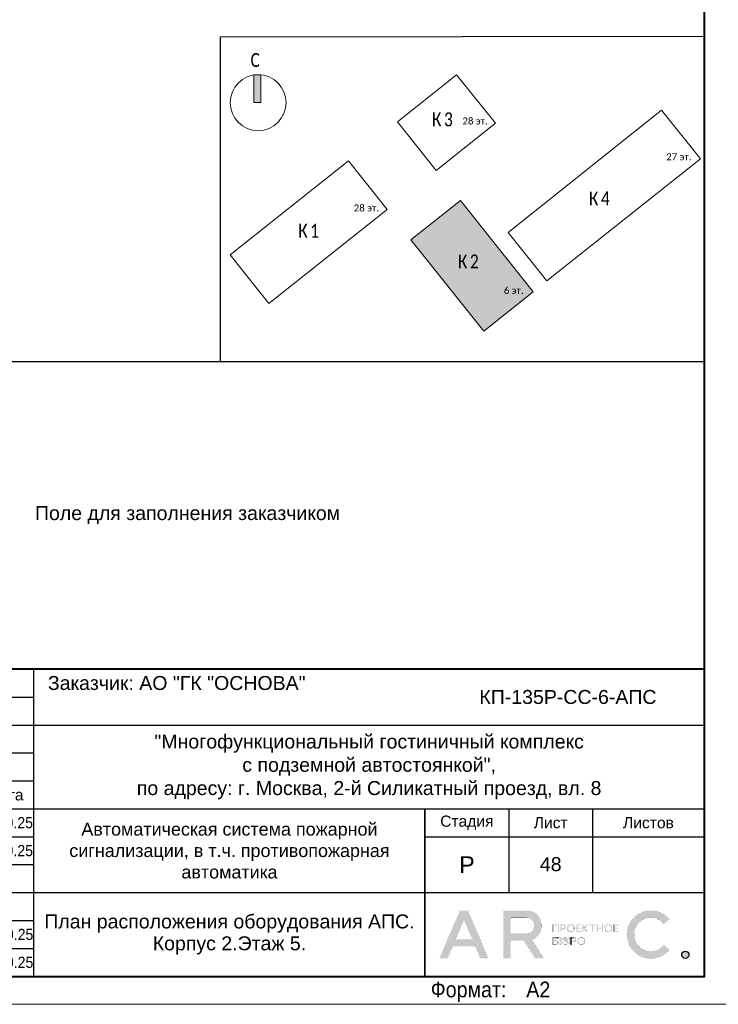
# Model space of a CAD drawing. Header units: millimetres. Extents: x 105028 to 874735, y -568483 to 191941.
# Tile 120 of 135: x 567980 to 580485, y 78334 to 95960. Entities that reach past the tile are written whole.
import ezdxf
from ezdxf.enums import TextEntityAlignment as Align

# ---------------------------------------------------------------- set-up
doc = ezdxf.new("R2010")
doc.units = ezdxf.units.MM
doc.layers.get('Defpoints').update_dxf_attribs({"color": 252})
doc.layers.add('0_S_Grey_01', color=9, linetype='Continuous', lineweight=5, true_color=0x808080)
for name, color, linetype, lineweight in [('DB CP Оформление', 7, 'Continuous', 25), ('Z-000-P_SCHED', 7, 'Continuous', 20), ('Рамка', 7, 'Continuous', 18), ('Типовые аннотации', 252, 'Continuous', 5)]:
    doc.layers.add(name, color=color, linetype=linetype, lineweight=lineweight)
doc.layers.add('формат', color=250, linetype='Continuous')
doc.styles.add('Arial', font='arial.ttf', dxfattribs={"width": 0.9, "height": 699.9999999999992})
doc.styles.add('Calibri Light_10', font='calibril.ttf', dxfattribs={"height": 1})
doc.styles.add('Calibri Light_9', font='isocpeur.ttf', dxfattribs={"width": 0.8, "height": 2})
doc.styles.add('CP.Text', font='arial.ttf')
doc.styles.add('CP.Text дата', font='arial.ttf', dxfattribs={"width": 0.9})

# ---------------------------------------------------------------- blocks, each defined once
blk = doc.blocks.new('*U56')
at = {"color": 0, "lineweight": 0}
blk.add_lwpolyline([(-420, -1.69149813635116e-14), (6.661338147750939e-14, 6.661338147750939e-14), (-1.377945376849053e-14, 594.0000000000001), (-420.0000000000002, 594.0000000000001)], close=True, dxfattribs=at)
at = {"lineweight": 40}
blk.add_lwpolyline([(-400, 4.999999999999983), (-4.999999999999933, 5.000000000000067), (-5.000000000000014, 589.0000000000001), (-400.0000000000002, 589.0000000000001)], close=True, dxfattribs=at)
at = {"style": 'Arial', "width": 0.9}
blk.add_text('Формат:', height=2.8, dxfattribs=at).set_placement((-53.97311837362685, 1.250000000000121))
at = {"style": 'Arial', "width": 0.9, "flags": 8}
blk.add_attdef('FORMAT', (-36.87188609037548, 1.257088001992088), '', height=2.8, dxfattribs=at)
blk = doc.blocks.new('0_AS_SLK8_BUG_2000 - 0_AS_SLK8_BUG_2000-4324643-Надземная часть_ Корпус 2_ План 1 этажа на отм_ -1_000_-1_500')
at = {"layer": 'Типовые аннотации'}
blk.add_hatch(color=256, dxfattribs=at).paths.add_polyline_path([(-64.89341031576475, 34.73339586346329), (-65.89341031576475, 34.73339586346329), (-65.89341031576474, 38.73339586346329), (-64.89341031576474, 38.73339586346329)])
at = {"layer": 'Типовые аннотации', "true_color": 0xc0c0c0}
blk.add_hatch(color=9, dxfattribs=at).paths.add_polyline_path([(-36.33025549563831, 20.72135777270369), (-25.9127260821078, 7.636989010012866), (-32.9927582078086, 2.000000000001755), (-43.4102876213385, 15.08436876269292)])
at = {"layer": '0_S_Grey_01'}
for p, q in [((-36.8660808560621, 38.73339586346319), (-45.35429616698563, 31.97523776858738)), ((-31.32252260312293, 31.77071233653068), (-36.8660808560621, 38.73339586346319)), ((-7.517170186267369, 33.65954697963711), (-29.50047435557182, 16.15685182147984)), ((-1.973611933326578, 26.69686345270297), (-7.517170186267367, 33.65954697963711)), ((-45.35429616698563, 31.97523776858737), (-39.81073791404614, 25.012554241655)), ((-39.81073791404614, 25.012554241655), (-31.32252260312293, 31.77071233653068)), ((-52.35609507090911, 26.40053658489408), (-69.29341031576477, 12.91536332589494)), ((-46.8125368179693, 19.4378530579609), (-52.35609507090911, 26.40053658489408)), ((-23.95691610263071, 9.194168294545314), (-1.973611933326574, 26.69686345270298)), ((-36.33025549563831, 20.72135777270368), (-43.4102876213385, 15.08436876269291)), ((-25.91272608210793, 7.636989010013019), (-36.33025549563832, 20.72135777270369)), ((-63.7498520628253, 5.952679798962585), (-46.8125368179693, 19.4378530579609)), ((-29.50047435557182, 16.15685182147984), (-23.95691610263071, 9.194168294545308)), ((-43.4102876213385, 15.08436876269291), (-32.99275820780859, 2.000000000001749)), ((-69.29341031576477, 12.91536332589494), (-63.7498520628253, 5.952679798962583)), ((-32.9927582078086, 2.000000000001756), (-25.91272608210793, 7.63698901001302))]:
    blk.add_line(p, q, dxfattribs=at)
at = {"layer": 'Типовые аннотации'}
for p, q in [((-64.89341031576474, 38.73339586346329), (-65.89341031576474, 38.73339586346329)), ((-65.89341031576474, 38.73339586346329), (-65.89341031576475, 34.73339586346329)), ((-64.89341031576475, 34.73339586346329), (-64.89341031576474, 38.73339586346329)), ((-65.89341031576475, 34.73339586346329), (-64.89341031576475, 34.73339586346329)), ((-36.3302554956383, 20.72135777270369), (-43.4102876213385, 15.08436876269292)), ((-25.9127260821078, 7.636989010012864), (-36.33025549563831, 20.72135777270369)), ((-43.4102876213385, 15.08436876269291), (-32.9927582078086, 2.000000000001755)), ((-32.9927582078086, 2.000000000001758), (-25.9127260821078, 7.636989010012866))]:
    blk.add_line(p, q, dxfattribs=at)
blk.add_circle((-65.29341031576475, 34.73339586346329), 3.999999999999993, dxfattribs=at)
at = {"layer": 'Типовые аннотации', "attachment_point": 1}
for s, insert, char_height, width, style in [('\\fCalibri Light|b0|i0|c204|p34|;C', (-66.37824129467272, 41.84007573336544), 2, 2.0843875, 'Calibri Light_9'), ('\\fCalibri Light|b0|i0|c204|p34|;К', (-36.69054182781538, 12.9809562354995), 2, 2.0843875, 'Calibri Light_9'), ('\\fCalibri Light|b0|i0|c204|p34|;2', (-34.97075016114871, 12.9809562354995), 2, 1.92405, 'Calibri Light_9'), ('6 ', (-30.11289359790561, 8.335616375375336), 1, 1.36286875, 'Calibri Light_10'), ('эт', (-28.98841443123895, 8.335616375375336), 1, 1.603375, 'Calibri Light_10'), ('\\fCalibri Light|b0|i0|c204|p34|;.', (-27.66549776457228, 8.335616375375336), 1, 0.4810125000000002, 'Calibri Light_10')]:
    blk.add_mtext(s, dxfattribs=dict(at, insert=insert, char_height=char_height, width=width, style=style))
at = {"layer": 'Типовые аннотации', "color": 8, "true_color": 0x808080, "attachment_point": 1}
for s, insert, char_height, width, style in [('\\fCalibri Light|b0|i0|c204|p34|;К', (-40.39984909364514, 33.33828071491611), 2, 2.0843875, 'Calibri Light_9'), ('\\fCalibri Light|b0|i0|c204|p34|;3', (-38.68005742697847, 33.33828071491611), 2, 1.92405, 'Calibri Light_9'), ('28 ', (-36.04619677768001, 32.60764187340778), 1, 2.32489375, 'Calibri Light_10'), ('эт', (-34.12796761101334, 32.60764187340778), 1, 1.603375, 'Calibri Light_10'), ('\\fCalibri Light|b0|i0|c204|p34|;.', (-32.80505094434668, 32.60764187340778), 1, 0.4810124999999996, 'Calibri Light_10'), ('27 ', (-6.864468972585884, 27.4772806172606), 1, 2.32489375, 'Calibri Light_10'), ('эт', (-4.946239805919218, 27.4772806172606), 1, 1.603375, 'Calibri Light_10'), ('\\fCalibri Light|b0|i0|c204|p34|;.', (-3.623323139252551, 27.4772806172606), 1, 0.4810124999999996, 'Calibri Light_10'), ('\\fCalibri Light|b0|i0|c204|p34|;К', (-17.92569001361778, 22.00657472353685), 2, 2.0843875, 'Calibri Light_9'), ('\\fCalibri Light|b0|i0|c204|p34|;4', (-16.20589834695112, 22.00657472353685), 2, 1.92405, 'Calibri Light_9'), ('28 ', (-51.60674181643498, 20.15287817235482), 1, 2.32489375, 'Calibri Light_10'), ('эт', (-49.68851264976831, 20.15287817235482), 1, 1.603375, 'Calibri Light_10'), ('\\fCalibri Light|b0|i0|c204|p34|;.', (-48.36559598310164, 20.15287817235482), 1, 0.4810124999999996, 'Calibri Light_10'), ('\\fCalibri Light|b0|i0|c204|p34|;К', (-59.55569245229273, 17.38921328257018), 2, 2.0843875, 'Calibri Light_9'), ('\\fCalibri Light|b0|i0|c204|p34|;1', (-57.83590078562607, 17.38921328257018), 2, 1.92405, 'Calibri Light_9'), ('\\fCalibri Light|b0|i0|c204|p34|;К', (-36.69054182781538, 12.9809562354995), 2, 2.0843875, 'Calibri Light_9'), ('\\fCalibri Light|b0|i0|c204|p34|;2', (-34.97075016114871, 12.9809562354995), 2, 1.92405, 'Calibri Light_9'), ('6 ', (-30.11289359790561, 8.335616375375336), 1, 1.36286875, 'Calibri Light_10'), ('эт', (-28.98841443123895, 8.335616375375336), 1, 1.603375, 'Calibri Light_10'), ('\\fCalibri Light|b0|i0|c204|p34|;.', (-27.66549776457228, 8.335616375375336), 1, 0.4810125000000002, 'Calibri Light_10')]:
    blk.add_mtext(s, dxfattribs=dict(at, insert=insert, char_height=char_height, width=width, style=style))
blk = doc.blocks.new('Лого')
at = {"layer": 'DB CP Оформление'}
h = blk.add_hatch(color=0, dxfattribs=at)
edge = h.paths.add_edge_path()
edge.add_line((-3.149615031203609, 491.8564630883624), (-2.145539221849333, 491.0307320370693))
edge.add_arc((-5.466713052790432, 493.7619962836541), 4.300000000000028, 39.43316774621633, 320.5668322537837, ccw=False)
edge.add_line((-2.145539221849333, 496.4932605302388), (-3.149615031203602, 495.6675294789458))
edge.add_arc((-5.466713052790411, 493.7619962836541), 3.000000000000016, 39.43316774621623, 320.5668322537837)
edge = h.paths.add_edge_path()
edge.add_arc((0.7039796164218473, 490.1453402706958), 0.65, 0, 360)
h.paths.add_polyline_path([(-38.91856638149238, 496.3972109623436), (-37.43639440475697, 492.9290438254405), (-40.40073835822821, 492.9290438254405)], flags=16)
edge = h.paths.add_edge_path(flags=16)
edge.add_line((-30.56831019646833, 493.9825875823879), (-27.63778042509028, 493.9825875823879))
edge.add_arc((-27.63778042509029, 495.2825875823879), 1.299999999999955, 270.0000000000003, 360.0000000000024)
edge.add_line((-26.33778042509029, 495.2825875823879), (-26.33778042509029, 495.4512324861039))
edge.add_arc((-27.63778042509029, 495.4512324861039), 1.300000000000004, 359.9999999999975, 449.9999999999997)
edge.add_line((-27.63778042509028, 496.7512324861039), (-30.56831019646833, 496.7512324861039))
edge.add_line((-30.56831019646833, 496.7512324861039), (-30.56831019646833, 493.9825875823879))
h.paths.add_polyline_path([(-35.9689509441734, 489.4953402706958), (-36.88082038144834, 491.6290438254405), (-40.956312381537, 491.6290438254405), (-41.8681818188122, 489.4953402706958), (-43.28192242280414, 489.4953402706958), (-39.6254366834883, 498.0512324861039), (-38.21169607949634, 498.0512324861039), (-34.55521034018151, 489.4953402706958)])
edge = h.paths.add_edge_path()
edge.add_line((-30.56831019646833, 489.4953402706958), (-31.86831019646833, 489.4953402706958))
edge.add_line((-31.86831019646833, 489.4953402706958), (-31.86831019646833, 498.0512324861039))
edge.add_line((-31.86831019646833, 498.0512324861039), (-27.63778042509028, 498.0512324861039))
edge.add_arc((-27.63778042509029, 495.4512324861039), 2.600000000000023, 0, 89.99999999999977, ccw=False)
edge.add_line((-25.03778042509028, 495.4512324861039), (-25.03778042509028, 495.2825875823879))
edge.add_arc((-27.63778042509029, 495.2825875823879), 2.600000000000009, -70.23716168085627, 0, ccw=False)
edge.add_line((-26.75864866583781, 492.8357268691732), (-24.6131234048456, 489.4953402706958))
edge.add_line((-24.6131234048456, 489.4953402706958), (-26.15818166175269, 489.4953402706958))
edge.add_line((-26.15818166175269, 489.4953402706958), (-28.20534579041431, 492.6825875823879))
edge.add_line((-28.20534579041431, 492.6825875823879), (-30.56831019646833, 492.6825875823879))
edge.add_line((-30.56831019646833, 492.6825875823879), (-30.56831019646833, 489.4953402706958))
edge = h.paths.add_edge_path(flags=16)
edge.add_line((-21.27053753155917, 492.6928723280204), (-21.27053753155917, 492.5228723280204))
edge.add_arc((-20.82053753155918, 492.5228723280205), 0.4499999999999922, 180.0000000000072, 270.0000000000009)
edge.add_line((-20.82053753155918, 492.0728723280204), (-20.69150461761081, 492.0728723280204))
edge.add_arc((-20.6915046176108, 492.5228723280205), 0.4500000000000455, 269.9999999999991, 359.9999999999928)
edge.add_line((-20.24150461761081, 492.5228723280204), (-20.24150461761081, 492.6928723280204))
edge.add_arc((-20.69150461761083, 492.6928723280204), 0.4500000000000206, 0, 89.99999999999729)
edge.add_line((-20.69150461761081, 493.1428723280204), (-20.82053753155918, 493.1428723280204))
edge.add_arc((-20.82053753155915, 492.6928723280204), 0.4500000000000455, 90.00000000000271, 180)
edge = h.paths.add_edge_path(flags=17)
edge.add_line((-21.62964566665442, 491.9228723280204), (-21.62964566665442, 492.5328723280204))
edge.add_line((-21.62964566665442, 492.5328723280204), (-21.45053753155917, 492.5328723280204))
edge.add_line((-21.45053753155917, 492.5328723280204), (-21.45053753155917, 492.5228723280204))
edge.add_arc((-20.85053753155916, 492.5228723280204), 0.6000000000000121, 180, 269.999999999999)
edge.add_line((-20.85053753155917, 491.9228723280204), (-20.66150461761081, 491.9228723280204))
edge.add_arc((-20.66150461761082, 492.5228723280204), 0.6000000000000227, 270.000000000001, 360)
edge.add_line((-20.06150461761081, 492.5228723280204), (-20.06150461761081, 492.6928723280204))
edge.add_arc((-20.66150461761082, 492.6928723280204), 0.6000000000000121, 0, 89.99999999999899)
edge.add_line((-20.66150461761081, 493.2928723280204), (-20.85053753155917, 493.2928723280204))
edge.add_arc((-20.85053753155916, 492.6928723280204), 0.6000000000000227, 90.00000000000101, 180)
edge.add_line((-21.45053753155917, 492.6928723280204), (-21.45053753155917, 492.6828723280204))
edge.add_line((-21.45053753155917, 492.6828723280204), (-21.62964566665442, 492.6828723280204))
edge.add_line((-21.62964566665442, 492.6828723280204), (-21.62964566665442, 493.2928723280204))
edge.add_line((-21.62964566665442, 493.2928723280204), (-21.80964566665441, 493.2928723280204))
edge.add_line((-21.80964566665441, 493.2928723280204), (-21.80964566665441, 491.9228723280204))
edge.add_line((-21.80964566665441, 491.9228723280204), (-21.62964566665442, 491.9228723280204))
edge = h.paths.add_edge_path(flags=16)
edge.add_line((-18.44160413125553, 492.6928723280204), (-18.44160413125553, 492.5228723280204))
edge.add_arc((-17.99160413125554, 492.5228723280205), 0.4499999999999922, 180.0000000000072, 270.0000000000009)
edge.add_line((-17.99160413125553, 492.0728723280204), (-17.86257121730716, 492.0728723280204))
edge.add_arc((-17.86257121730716, 492.5228723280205), 0.4500000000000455, 269.9999999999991, 359.9999999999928)
edge.add_line((-17.41257121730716, 492.5228723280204), (-17.41257121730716, 492.6928723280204))
edge.add_arc((-17.86257121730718, 492.6928723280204), 0.4500000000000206, 0, 89.99999999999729)
edge.add_line((-17.86257121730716, 493.1428723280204), (-17.99160413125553, 493.1428723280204))
edge.add_arc((-17.99160413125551, 492.6928723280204), 0.4500000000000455, 90.00000000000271, 180)
edge = h.paths.add_edge_path()
edge.add_line((-18.62160413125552, 492.6928723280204), (-18.62160413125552, 492.5228723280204))
edge.add_arc((-18.02160413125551, 492.5228723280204), 0.6000000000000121, 180, 269.999999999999)
edge.add_line((-18.02160413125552, 491.9228723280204), (-17.83257121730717, 491.9228723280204))
edge.add_arc((-17.83257121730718, 492.5228723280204), 0.6000000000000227, 270.000000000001, 360)
edge.add_line((-17.23257121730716, 492.5228723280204), (-17.23257121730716, 492.6928723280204))
edge.add_arc((-17.83257121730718, 492.6928723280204), 0.6000000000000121, 0, 89.99999999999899)
edge.add_line((-17.83257121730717, 493.2928723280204), (-18.02160413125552, 493.2928723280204))
edge.add_arc((-18.02160413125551, 492.6928723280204), 0.6000000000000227, 90.00000000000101, 180)
edge = h.paths.add_edge_path(flags=16)
edge.add_line((-13.61226025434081, 494.9777851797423), (-13.61226025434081, 494.8077851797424))
edge.add_arc((-13.16226025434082, 494.8077851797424), 0.4499999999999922, 180.0000000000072, 270.0000000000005)
edge.add_line((-13.16226025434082, 494.3577851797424), (-13.03322734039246, 494.3577851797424))
edge.add_arc((-13.03322734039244, 494.8077851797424), 0.4500000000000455, 269.9999999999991, 359.9999999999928)
edge.add_line((-12.58322734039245, 494.8077851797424), (-12.58322734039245, 494.9777851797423))
edge.add_arc((-13.03322734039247, 494.9777851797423), 0.4500000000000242, 0, 89.99999999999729)
edge.add_line((-13.03322734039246, 495.4277851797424), (-13.16226025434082, 495.4277851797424))
edge.add_arc((-13.16226025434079, 494.9777851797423), 0.4500000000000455, 90.00000000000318, 180)
edge = h.paths.add_edge_path()
edge.add_line((-13.79226025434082, 494.9777851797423), (-13.79226025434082, 494.8077851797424))
edge.add_arc((-13.19226025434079, 494.8077851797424), 0.6000000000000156, 180, 269.9999999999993)
edge.add_line((-13.19226025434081, 494.2077851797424), (-13.00322734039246, 494.2077851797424))
edge.add_arc((-13.00322734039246, 494.8077851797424), 0.6000000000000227, 270.000000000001, 360)
edge.add_line((-12.40322734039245, 494.8077851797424), (-12.40322734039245, 494.9777851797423))
edge.add_arc((-13.00322734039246, 494.9777851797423), 0.6000000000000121, 0, 89.99999999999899)
edge.add_line((-13.00322734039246, 495.5777851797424), (-13.19226025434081, 495.5777851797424))
edge.add_arc((-13.19226025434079, 494.9777851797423), 0.6000000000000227, 90.00000000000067, 180)
edge = h.paths.add_edge_path(flags=16)
edge.add_line((-20.28705089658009, 494.9777851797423), (-20.28705089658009, 494.8077851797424))
edge.add_arc((-19.8370508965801, 494.8077851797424), 0.4499999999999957, 180.0000000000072, 270.0000000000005)
edge.add_line((-19.83705089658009, 494.3577851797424), (-19.70801798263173, 494.3577851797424))
edge.add_arc((-19.70801798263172, 494.8077851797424), 0.4500000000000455, 269.9999999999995, 359.9999999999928)
edge.add_line((-19.25801798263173, 494.8077851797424), (-19.25801798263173, 494.9777851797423))
edge.add_arc((-19.70801798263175, 494.9777851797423), 0.4500000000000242, 0, 89.99999999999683)
edge.add_line((-19.70801798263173, 495.4277851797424), (-19.83705089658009, 495.4277851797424))
edge.add_arc((-19.83705089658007, 494.9777851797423), 0.4500000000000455, 90.00000000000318, 180)
edge = h.paths.add_edge_path()
edge.add_line((-20.46705089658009, 494.9777851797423), (-20.46705089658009, 494.8077851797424))
edge.add_arc((-19.86705089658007, 494.8077851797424), 0.6000000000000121, 180, 269.999999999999)
edge.add_line((-19.86705089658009, 494.2077851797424), (-19.67801798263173, 494.2077851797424))
edge.add_arc((-19.67801798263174, 494.8077851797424), 0.6000000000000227, 270.000000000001, 360)
edge.add_line((-19.07801798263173, 494.8077851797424), (-19.07801798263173, 494.9777851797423))
edge.add_arc((-19.67801798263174, 494.9777851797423), 0.6000000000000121, 0, 89.99999999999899)
edge.add_line((-19.67801798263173, 495.5777851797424), (-19.86705089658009, 495.5777851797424))
edge.add_arc((-19.86705089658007, 494.9777851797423), 0.6000000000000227, 90.00000000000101, 180)
edge = h.paths.add_edge_path(flags=16)
edge.add_arc((-19.22667760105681, 492.7878723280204), 0.1800000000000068, 270.0000000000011, 360)
edge.add_line((-19.04667760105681, 492.7878723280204), (-19.0466776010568, 492.9328723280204))
edge.add_arc((-19.22667760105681, 492.9328723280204), 0.1800000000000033, 0, 89.99999999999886)
edge.add_line((-19.2266776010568, 493.1128723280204), (-19.63443714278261, 493.1128723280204))
edge.add_line((-19.63443714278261, 493.1128723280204), (-19.6344371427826, 492.6078723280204))
edge.add_line((-19.6344371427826, 492.6078723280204), (-19.22667760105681, 492.6078723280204))
edge = h.paths.add_edge_path()
edge.add_line((-19.63443714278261, 491.9228723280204), (-19.81443714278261, 491.9228723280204))
edge.add_line((-19.81443714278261, 491.9228723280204), (-19.81443714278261, 493.2928723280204))
edge.add_line((-19.81443714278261, 493.2928723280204), (-19.2266776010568, 493.2928723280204))
edge.add_arc((-19.2266776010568, 492.9328723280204), 0.3600000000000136, 0, 89.99999999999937, ccw=False)
edge.add_line((-18.8666776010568, 492.9328723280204), (-18.86667760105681, 492.7878723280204))
edge.add_arc((-19.22667760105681, 492.7878723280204), 0.3600000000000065, -89.99999999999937, 0, ccw=False)
edge.add_line((-19.22667760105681, 492.4278723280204), (-19.63443714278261, 492.4278723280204))
edge.add_line((-19.63443714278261, 492.4278723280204), (-19.63443714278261, 491.9228723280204))
edge = h.paths.add_edge_path(flags=16)
edge.add_line((-22.41432519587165, 492.0728723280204), (-22.81592550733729, 492.0728723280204))
edge.add_line((-22.81592550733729, 492.0728723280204), (-22.81592550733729, 492.5700955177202))
edge.add_line((-22.81592550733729, 492.5700955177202), (-22.41432519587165, 492.5700955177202))
edge.add_arc((-22.41432519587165, 492.3900955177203), 0.17999999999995, -1.807620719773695e-11, 89.99999999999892, ccw=False)
edge.add_line((-22.23432519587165, 492.3900955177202), (-22.23432519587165, 492.2528723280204))
edge.add_arc((-22.41432519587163, 492.2528723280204), 0.1799999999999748, -90.00000000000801, 0, ccw=False)
h.paths.add_polyline_path([(-16.95626591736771, 495.5777851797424), (-17.51223811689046, 494.9677851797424), (-17.55459530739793, 494.9677851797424), (-17.55459530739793, 495.5777851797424), (-17.73459530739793, 495.5777851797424), (-17.73459530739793, 494.2077851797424), (-17.55459530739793, 494.2077851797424), (-17.55459530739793, 494.8177851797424), (-17.47826675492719, 494.8177851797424), (-16.92229455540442, 494.2077851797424), (-16.67874821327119, 494.2077851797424), (-17.32006333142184, 494.9114214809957), (-16.71271957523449, 495.5777851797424)])
edge = h.paths.add_edge_path()
edge.add_line((-22.10894538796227, 493.1128723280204), (-22.8159255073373, 493.1128723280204))
edge.add_line((-22.8159255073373, 493.1128723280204), (-22.81592550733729, 492.7200955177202))
edge.add_line((-22.81592550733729, 492.7200955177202), (-22.41432519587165, 492.7200955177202))
edge.add_arc((-22.41432519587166, 492.3600955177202), 0.3600000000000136, 0, 89.99999999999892, ccw=False)
edge.add_line((-22.05432519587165, 492.3600955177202), (-22.05432519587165, 492.2828723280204))
edge.add_arc((-22.41432519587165, 492.2828723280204), 0.3600000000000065, -89.99999999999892, 0, ccw=False)
edge.add_line((-22.41432519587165, 491.9228723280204), (-23.01592550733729, 491.9228723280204))
edge.add_line((-23.01592550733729, 491.9228723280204), (-23.01592550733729, 493.2928723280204))
edge.add_line((-23.01592550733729, 493.2928723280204), (-22.10894538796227, 493.2928723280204))
edge.add_line((-22.10894538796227, 493.2928723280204), (-22.10894538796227, 493.1128723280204))
h.paths.add_polyline_path([(-15.99401623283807, 495.3977851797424), (-16.45775531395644, 495.3977851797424), (-16.45775531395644, 495.5777851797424), (-15.35027715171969, 495.5777851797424), (-15.35027715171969, 495.3977851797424), (-15.81401623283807, 495.3977851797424), (-15.81401623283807, 494.2077851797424), (-15.99401623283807, 494.2077851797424)])
h.paths.add_polyline_path([(-14.219327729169, 494.9827851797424), (-14.219327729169, 495.5777851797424), (-14.039327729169, 495.5777851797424), (-14.039327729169, 494.2077851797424), (-14.219327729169, 494.2077851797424), (-14.219327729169, 494.8027851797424), (-14.92320967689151, 494.8027851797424), (-14.92320967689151, 494.2077851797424), (-15.10320967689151, 494.2077851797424), (-15.10320967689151, 495.5777851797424), (-14.92320967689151, 495.5777851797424), (-14.92320967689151, 494.9827851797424)])
h.paths.add_polyline_path([(-11.97615986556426, 494.8027851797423), (-11.97615986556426, 494.3877851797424), (-11.30687213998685, 494.3877851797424), (-11.30687213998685, 494.2077851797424), (-12.15615986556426, 494.2077851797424), (-12.15615986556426, 495.5777851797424), (-11.30687213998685, 495.5777851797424), (-11.30687213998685, 495.3977851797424), (-11.97615986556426, 495.3977851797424), (-11.97615986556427, 494.9827851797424), (-11.34484040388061, 494.9827851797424), (-11.34484040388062, 494.8027851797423)])
edge = h.paths.add_edge_path(flags=16)
edge.add_arc((-21.07411837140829, 495.0727851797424), 0.1800000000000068, 270.0000000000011, 360)
edge.add_line((-20.89411837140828, 495.0727851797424), (-20.89411837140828, 495.2177851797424))
edge.add_arc((-21.07411837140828, 495.2177851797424), 0.1800000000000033, 0, 89.99999999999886)
edge.add_line((-21.07411837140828, 495.3977851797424), (-21.48187791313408, 495.3977851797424))
edge.add_line((-21.48187791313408, 495.3977851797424), (-21.48187791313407, 494.8927851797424))
edge.add_line((-21.48187791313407, 494.8927851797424), (-21.07411837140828, 494.8927851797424))
h.paths.add_polyline_path([(-22.81592550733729, 494.2077851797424), (-23.01592550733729, 494.2077851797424), (-23.01592550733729, 495.5777851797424), (-21.90894538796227, 495.5777851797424), (-21.90894538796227, 494.2077851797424), (-22.10894538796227, 494.2077851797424), (-22.10894538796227, 495.3977851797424), (-22.81592550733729, 495.3977851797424)])
h.paths.add_polyline_path([(-18.65095050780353, 494.8027851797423), (-18.65095050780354, 494.3877851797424), (-17.98166278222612, 494.3877851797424), (-17.98166278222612, 494.2077851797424), (-18.83095050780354, 494.2077851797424), (-18.83095050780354, 495.5777851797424), (-17.98166278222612, 495.5777851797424), (-17.98166278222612, 495.3977851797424), (-18.65095050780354, 495.3977851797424), (-18.65095050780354, 494.9827851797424), (-18.01963104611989, 494.9827851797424), (-18.01963104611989, 494.8027851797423)])
edge = h.paths.add_edge_path()
edge.add_line((-21.48187791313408, 494.2077851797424), (-21.66187791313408, 494.2077851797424))
edge.add_line((-21.66187791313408, 494.2077851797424), (-21.66187791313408, 495.5777851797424))
edge.add_line((-21.66187791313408, 495.5777851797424), (-21.07411837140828, 495.5777851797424))
edge.add_arc((-21.07411837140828, 495.2177851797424), 0.3600000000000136, 0, 89.99999999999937, ccw=False)
edge.add_line((-20.71411837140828, 495.2177851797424), (-20.71411837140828, 495.0727851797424))
edge.add_arc((-21.07411837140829, 495.0727851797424), 0.3600000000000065, -89.99999999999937, 0, ccw=False)
edge.add_line((-21.07411837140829, 494.7127851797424), (-21.48187791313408, 494.7127851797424))
edge.add_line((-21.48187791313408, 494.7127851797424), (-21.48187791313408, 494.2077851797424))
edge = h.paths.add_edge_path()
edge.add_line((-19.81443714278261, 493.2928723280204), (-19.81443714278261, 491.9228723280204))
edge.add_line((-22.10894538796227, 493.2928723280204), (-22.10894538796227, 493.1128723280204))
at = {"layer": 'DB CP Оформление', "color": 0}
for p, q in [((-22.10894538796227, 493.2928723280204), (-22.10894538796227, 493.1128723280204)), ((-19.81443714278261, 493.2928723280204), (-19.81443714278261, 491.9228723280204))]:
    blk.add_line(p, q, dxfattribs=at)
at = {"layer": 'DB CP Оформление', "color": 0, "const_width": 0.01}
for points in [[(-35.9689509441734, 489.4953402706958), (-36.88082038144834, 491.6290438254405), (-40.956312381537, 491.6290438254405), (-41.8681818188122, 489.4953402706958), (-43.28192242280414, 489.4953402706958), (-39.6254366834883, 498.0512324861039), (-38.21169607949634, 498.0512324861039), (-34.55521034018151, 489.4953402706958)], [(-38.91856638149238, 496.3972109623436), (-37.43639440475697, 492.9290438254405), (-40.40073835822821, 492.9290438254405)], [(-22.81592550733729, 494.2077851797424), (-23.01592550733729, 494.2077851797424), (-23.01592550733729, 495.5777851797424), (-21.90894538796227, 495.5777851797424), (-21.90894538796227, 494.2077851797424), (-22.10894538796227, 494.2077851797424), (-22.10894538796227, 495.3977851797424), (-22.81592550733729, 495.3977851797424)], [(-18.65095050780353, 494.8027851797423), (-18.65095050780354, 494.3877851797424), (-17.98166278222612, 494.3877851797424), (-17.98166278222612, 494.2077851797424), (-18.83095050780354, 494.2077851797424), (-18.83095050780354, 495.5777851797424), (-17.98166278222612, 495.5777851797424), (-17.98166278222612, 495.3977851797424), (-18.65095050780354, 495.3977851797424), (-18.65095050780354, 494.9827851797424), (-18.01963104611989, 494.9827851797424), (-18.01963104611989, 494.8027851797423)], [(-16.95626591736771, 495.5777851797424), (-17.51223811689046, 494.9677851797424), (-17.55459530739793, 494.9677851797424), (-17.55459530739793, 495.5777851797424), (-17.73459530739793, 495.5777851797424), (-17.73459530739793, 494.2077851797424), (-17.55459530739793, 494.2077851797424), (-17.55459530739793, 494.8177851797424), (-17.47826675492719, 494.8177851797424), (-16.92229455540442, 494.2077851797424), (-16.67874821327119, 494.2077851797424), (-17.32006333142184, 494.9114214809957), (-16.71271957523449, 495.5777851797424)], [(-15.99401623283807, 495.3977851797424), (-16.45775531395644, 495.3977851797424), (-16.45775531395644, 495.5777851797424), (-15.35027715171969, 495.5777851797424), (-15.35027715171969, 495.3977851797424), (-15.81401623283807, 495.3977851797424), (-15.81401623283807, 494.2077851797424), (-15.99401623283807, 494.2077851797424)], [(-14.219327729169, 494.9827851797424), (-14.219327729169, 495.5777851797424), (-14.039327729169, 495.5777851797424), (-14.039327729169, 494.2077851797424), (-14.219327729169, 494.2077851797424), (-14.219327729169, 494.8027851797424), (-14.92320967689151, 494.8027851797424), (-14.92320967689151, 494.2077851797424), (-15.10320967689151, 494.2077851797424), (-15.10320967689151, 495.5777851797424), (-14.92320967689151, 495.5777851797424), (-14.92320967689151, 494.9827851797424)], [(-11.97615986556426, 494.8027851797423), (-11.97615986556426, 494.3877851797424), (-11.30687213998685, 494.3877851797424), (-11.30687213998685, 494.2077851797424), (-12.15615986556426, 494.2077851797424), (-12.15615986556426, 495.5777851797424), (-11.30687213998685, 495.5777851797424), (-11.30687213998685, 495.3977851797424), (-11.97615986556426, 495.3977851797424), (-11.97615986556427, 494.9827851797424), (-11.34484040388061, 494.9827851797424), (-11.34484040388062, 494.8027851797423)]]:
    blk.add_lwpolyline(points, close=True, dxfattribs=at)
for points in [[(-30.56831019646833, 489.4953402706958), (-31.86831019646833, 489.4953402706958), (-31.86831019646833, 498.0512324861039), (-27.63778042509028, 498.0512324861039, -0.414213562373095), (-25.03778042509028, 495.4512324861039), (-25.03778042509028, 495.2825875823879, -0.316436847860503), (-26.75864866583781, 492.8357268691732), (-24.6131234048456, 489.4953402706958), (-26.15818166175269, 489.4953402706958), (-28.20534579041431, 492.6825875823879), (-30.56831019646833, 492.6825875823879)], [(-3.149615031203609, 491.8564630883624), (-2.145539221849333, 491.0307320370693, -2.790346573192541), (-2.145539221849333, 496.4932605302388), (-3.149615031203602, 495.6675294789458, 2.790346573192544)], [(-30.56831019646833, 493.9825875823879), (-27.63778042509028, 493.9825875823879, 0.414213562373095), (-26.33778042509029, 495.2825875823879), (-26.33778042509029, 495.4512324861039, 0.414213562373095), (-27.63778042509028, 496.7512324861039), (-30.56831019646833, 496.7512324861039)], [(-21.48187791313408, 494.2077851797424), (-21.66187791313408, 494.2077851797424), (-21.66187791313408, 495.5777851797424), (-21.07411837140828, 495.5777851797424, -0.4142135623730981), (-20.71411837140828, 495.2177851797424), (-20.71411837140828, 495.0727851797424, -0.4142135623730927), (-21.07411837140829, 494.7127851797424), (-21.48187791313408, 494.7127851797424)], [(-21.07411837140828, 494.8927851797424, 0.4142135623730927), (-20.89411837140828, 495.0727851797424), (-20.89411837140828, 495.2177851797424, 0.4142135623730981), (-21.07411837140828, 495.3977851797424), (-21.48187791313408, 495.3977851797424), (-21.48187791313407, 494.8927851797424)], [(-20.46705089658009, 494.9777851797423), (-20.46705089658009, 494.8077851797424, 0.414213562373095), (-19.86705089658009, 494.2077851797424), (-19.67801798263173, 494.2077851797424, 0.414213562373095), (-19.07801798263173, 494.8077851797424), (-19.07801798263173, 494.9777851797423, 0.414213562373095), (-19.67801798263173, 495.5777851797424), (-19.86705089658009, 495.5777851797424, 0.414213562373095)], [(-20.28705089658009, 494.9777851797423), (-20.28705089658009, 494.8077851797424, 0.414213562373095), (-19.83705089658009, 494.3577851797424), (-19.70801798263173, 494.3577851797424, 0.414213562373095), (-19.25801798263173, 494.8077851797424), (-19.25801798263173, 494.9777851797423, 0.414213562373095), (-19.70801798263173, 495.4277851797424), (-19.83705089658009, 495.4277851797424, 0.414213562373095)], [(-13.79226025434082, 494.9777851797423), (-13.79226025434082, 494.8077851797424, 0.414213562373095), (-13.19226025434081, 494.2077851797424), (-13.00322734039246, 494.2077851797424, 0.414213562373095), (-12.40322734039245, 494.8077851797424), (-12.40322734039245, 494.9777851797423, 0.414213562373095), (-13.00322734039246, 495.5777851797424), (-13.19226025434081, 495.5777851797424, 0.414213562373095)], [(-13.61226025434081, 494.9777851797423), (-13.61226025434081, 494.8077851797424, 0.414213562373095), (-13.16226025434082, 494.3577851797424), (-13.03322734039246, 494.3577851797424, 0.414213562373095), (-12.58322734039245, 494.8077851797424), (-12.58322734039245, 494.9777851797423, 0.414213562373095), (-13.03322734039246, 495.4277851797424), (-13.16226025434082, 495.4277851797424, 0.414213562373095)], [(-22.10894538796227, 493.1128723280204), (-22.8159255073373, 493.1128723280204), (-22.81592550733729, 492.7200955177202), (-22.41432519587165, 492.7200955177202, -0.4142135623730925), (-22.05432519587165, 492.3600955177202), (-22.05432519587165, 492.2828723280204, -0.4142135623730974), (-22.41432519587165, 491.9228723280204), (-23.01592550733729, 491.9228723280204), (-23.01592550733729, 493.2928723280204), (-22.10894538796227, 493.2928723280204)], [(-22.41432519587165, 492.0728723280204), (-22.81592550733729, 492.0728723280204), (-22.81592550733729, 492.5700955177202), (-22.41432519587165, 492.5700955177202, -0.4142135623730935), (-22.23432519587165, 492.3900955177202), (-22.23432519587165, 492.2528723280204, -0.4142135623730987)], [(-21.62964566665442, 491.9228723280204), (-21.62964566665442, 492.5328723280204), (-21.45053753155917, 492.5328723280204), (-21.45053753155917, 492.5228723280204, 0.414213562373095), (-20.85053753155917, 491.9228723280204), (-20.66150461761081, 491.9228723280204, 0.414213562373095), (-20.06150461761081, 492.5228723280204), (-20.06150461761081, 492.6928723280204, 0.414213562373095), (-20.66150461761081, 493.2928723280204), (-20.85053753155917, 493.2928723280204, 0.414213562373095), (-21.45053753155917, 492.6928723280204), (-21.45053753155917, 492.6828723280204), (-21.62964566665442, 492.6828723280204), (-21.62964566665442, 493.2928723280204), (-21.80964566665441, 493.2928723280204), (-21.80964566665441, 491.9228723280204)], [(-21.27053753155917, 492.6928723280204), (-21.27053753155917, 492.5228723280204, 0.414213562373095), (-20.82053753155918, 492.0728723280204), (-20.69150461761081, 492.0728723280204, 0.414213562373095), (-20.24150461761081, 492.5228723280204), (-20.24150461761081, 492.6928723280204, 0.414213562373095), (-20.69150461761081, 493.1428723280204), (-20.82053753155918, 493.1428723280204, 0.414213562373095)], [(-19.63443714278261, 491.9228723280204), (-19.81443714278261, 491.9228723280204), (-19.81443714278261, 493.2928723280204), (-19.2266776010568, 493.2928723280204, -0.4142135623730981), (-18.8666776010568, 492.9328723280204), (-18.86667760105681, 492.7878723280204, -0.4142135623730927), (-19.22667760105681, 492.4278723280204), (-19.63443714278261, 492.4278723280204)], [(-19.22667760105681, 492.6078723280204, 0.4142135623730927), (-19.04667760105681, 492.7878723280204), (-19.0466776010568, 492.9328723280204, 0.4142135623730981), (-19.2266776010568, 493.1128723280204), (-19.63443714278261, 493.1128723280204), (-19.6344371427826, 492.6078723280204)], [(-18.62160413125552, 492.6928723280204), (-18.62160413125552, 492.5228723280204, 0.414213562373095), (-18.02160413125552, 491.9228723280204), (-17.83257121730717, 491.9228723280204, 0.414213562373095), (-17.23257121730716, 492.5228723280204), (-17.23257121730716, 492.6928723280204, 0.414213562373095), (-17.83257121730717, 493.2928723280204), (-18.02160413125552, 493.2928723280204, 0.414213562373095)], [(-18.44160413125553, 492.6928723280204), (-18.44160413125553, 492.5228723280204, 0.414213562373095), (-17.99160413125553, 492.0728723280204), (-17.86257121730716, 492.0728723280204, 0.414213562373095), (-17.41257121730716, 492.5228723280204), (-17.41257121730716, 492.6928723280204, 0.414213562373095), (-17.86257121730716, 493.1428723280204), (-17.99160413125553, 493.1428723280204, 0.414213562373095)]]:
    blk.add_lwpolyline(points, format="xyb", close=True, dxfattribs=at)
at = {"layer": 'DB CP Оформление', "color": 0}
blk.add_circle((0.7039796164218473, 490.1453402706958), 0.65, dxfattribs=at)
at = {"layer": 'Defpoints', "color": 0}
blk.add_lwpolyline([(-45.89650028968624, 501.2732863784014), (4.103499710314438, 501.2732863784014), (4.103499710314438, 486.2732863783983), (-45.89650028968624, 486.2732863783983)], close=True, dxfattribs=at)
blk = doc.blocks.new('ауацуа')
at = {"layer": 'DB CP Оформление'}
for p, q in [((-901444.4389830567, -47611.55045884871), (-882944.4389830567, -47611.55045884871)), ((-894944.4389830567, -53111.55045884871), (-894944.4389830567, -47612.58197722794)), ((-901444.4389830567, -48111.55045884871), (-894944.4389830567, -48111.55045884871)), ((-901444.4389830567, -48611.55045884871), (-894944.4389830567, -48611.55045884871)), ((-894944.4389830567, -48611.55045884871), (-882944.4389830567, -48611.55045884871)), ((-901444.4389830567, -49111.55045884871), (-894944.4389830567, -49111.55045884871)), ((-901444.4389830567, -49611.55045884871), (-894944.4389830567, -49611.55045884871)), ((-901444.4389830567, -50111.55045884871), (-882944.4389830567, -50111.55045884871)), ((-887944.4389830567, -53111.55045884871), (-887944.4389830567, -50111.55045884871)), ((-887944.4389830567, -50111.55045884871), (-887944.4389830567, -53111.55045884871)), ((-886444.4389830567, -50111.55045884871), (-886444.4389830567, -51611.55045884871)), ((-884944.4389830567, -50111.55045884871), (-884944.4389830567, -51611.55045884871)), ((-901444.4389830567, -50611.55045884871), (-894944.4389830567, -50611.55045884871)), ((-887944.4389830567, -50611.55045884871), (-882944.4389830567, -50611.55045884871)), ((-901444.4389830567, -51111.55045884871), (-894944.4389830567, -51111.55045884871)), ((-901444.4389830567, -51611.55045884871), (-894944.4389830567, -51611.55045884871)), ((-894944.4389830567, -51611.55045884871), (-882944.4389830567, -51611.55045884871)), ((-901444.4389830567, -52111.55045884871), (-894944.4389830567, -52111.55045884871)), ((-901444.4389830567, -52611.55045884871), (-894944.4389830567, -52611.55045884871)), ((-901444.4389830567, -53111.55045884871), (-882944.4389830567, -53111.55045884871))]:
    blk.add_line(p, q, dxfattribs=at)
at = {"layer": 'DB CP Оформление', "ltscale": 100}
blk.add_line((-882944.4389830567, -53111.55045884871), (-882944.4389830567, -47611.55045884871), dxfattribs=at)
at = {"layer": 'DB CP Оформление'}
blk.add_lwpolyline([(-887944.4389830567, -51611.55045884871), (-882944.4389830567, -51611.55045884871), (-882944.4389830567, -53111.55045884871), (-887944.4389830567, -53111.55045884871)], close=True, dxfattribs=at)
at = {"layer": 'DB CP Оформление', "color": 0, "xscale": 100, "yscale": 100, "zscale": 100}
blk.add_blockref('Лого', (-883354.7889540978, -101738.8790966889), dxfattribs=at)
at = {"layer": 'DB CP Оформление', "style": 'CP.Text'}
blk.add_text('Дата', height=200, dxfattribs=at).set_placement((-895444.4389830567, -49861.55045884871), align=Align.MIDDLE_CENTER)
at = {"layer": 'DB CP Оформление'}
for s, insert, char_height, width, attachment_point, style in [('\\pxi1,t1;Заказчик: АО "ГК "ОСНОВА"', (-894944.4389830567, -47861.55045884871), 250, 8500, 4, 'CP.Text'), ('КП-135Р-СС-6-АПС', (-886970.4668877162, -48111.55045884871), 250, 3500.000000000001, 4, 'CP.Text'), ('"Многофункциональный гостиничный комплекс ^Jс подземной автостоянкой", \\Pпо адресу: г. Москва, 2-й Силикатный проезд, вл. 8', (-888944.4389830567, -49361.55045884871), 250, 12000, 5, 'CP.Text'), ('20.09.25', (-895450.4190462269, -50361.55045884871), 200, 1000, 5, 'CP.Text дата'), ('Стадия', (-887194.4389830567, -50361.55045884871), 200, 1499.999999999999, 5, 'CP.Text'), ('\\pxl0.2375,r0.2375;Автоматическая система пожарной сигнализации, в т.ч. противопожарная автоматика', (-891444.4389830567, -50861.55045884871), 230, 6999.999999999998, 5, 'CP.Text'), ('Лист', (-885694.4389830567, -50361.55045884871), 200, 1499.999999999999, 5, 'CP.Text'), ('Листов', (-883944.4389830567, -50361.55045884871), 200, 2000, 5, 'CP.Text'), ('20.09.25', (-895450.4190462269, -50861.55045884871), 200, 1000, 5, 'CP.Text дата'), ('Р', (-887194.4389830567, -51111.55045884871), 300, 1499.999999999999, 5, 'CP.Text'), ('20.09.25', (-895444.4389830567, -52361.55045884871), 200, 1000, 5, 'CP.Text дата'), ('20.09.25', (-895444.4389830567, -52861.55045884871), 200, 1000, 5, 'CP.Text дата')]:
    blk.add_mtext(s, dxfattribs=dict(at, insert=insert, char_height=char_height, width=width, attachment_point=attachment_point, style=style))

msp = doc.modelspace()

# ---------------------------------------------------------------- linework, layer by layer
at = {"layer": 'Defpoints'}
msp.add_line((561734.7402382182, 89841.60977941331), (580234.7402382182, 89841.60977941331), dxfattribs=at)
at = {"layer": 'Defpoints', "color": 3, "lineweight": 30}
msp.add_lwpolyline([(571571.7402382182, 95652.60977941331), (580234.7402382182, 95663.60977941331), (580234.7402382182, 89841.60977941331), (571571.7402382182, 89830.60977941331)], close=True, dxfattribs=at)
at = {"layer": 'Defpoints'}
msp.add_lwpolyline([(561734.7403798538, 89841.60968371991), (580234.7403798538, 89841.60968371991), (580234.7403798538, 84341.6096837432), (561734.7403798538, 84341.6096837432)], close=True, dxfattribs=at)

# ---------------------------------------------------------------- block references
msp.add_blockref('ауацуа', (1463179.17936292, 131945.4712776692))
at = {"layer": 'Типовые аннотации', "xscale": 125, "yscale": 125, "zscale": 125}
msp.add_blockref('0_AS_SLK8_BUG_2000 - 0_AS_SLK8_BUG_2000-4324643-Надземная часть_ Корпус 2_ План 1 этажа на отм_ -1_000_-1_500', (580409.8440033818, 90133.47418090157), dxfattribs=at)
at = {"layer": 'формат', "xscale": 100, "yscale": 100, "zscale": 100}
msp.add_blockref('*U56', (580734.7403798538, 78333.9208188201), dxfattribs=at).add_auto_attribs({'FORMAT': 'А2'})

# ---------------------------------------------------------------- texts
at = {"layer": 'Defpoints', "insert": (570984.740309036, 87091.6097318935), "char_height": 250, "width": 18500, "attachment_point": 5, "style": 'CP.Text'}
msp.add_mtext('\\pxl0.2375,r0.2375;Поле для заполнения заказчиком', dxfattribs=at)
at = {"layer": 'Z-000-P_SCHED', "insert": (571734.7403798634, 79583.92081882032), "char_height": 250, "width": 6999.99999999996, "attachment_point": 5, "line_spacing_factor": 0.9417779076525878, "style": 'CP.Text'}
msp.add_mtext('План расположения оборудования АПС.\\PКорпус 2.Этаж 5.', dxfattribs=at)
at = {"layer": 'Рамка', "style": 'CP.Text'}
msp.add_text('48', height=250, dxfattribs=at).set_placement((577485.3517660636, 80842.29459545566), align=Align.MIDDLE_CENTER)

doc.saveas('drawing.dxf')
